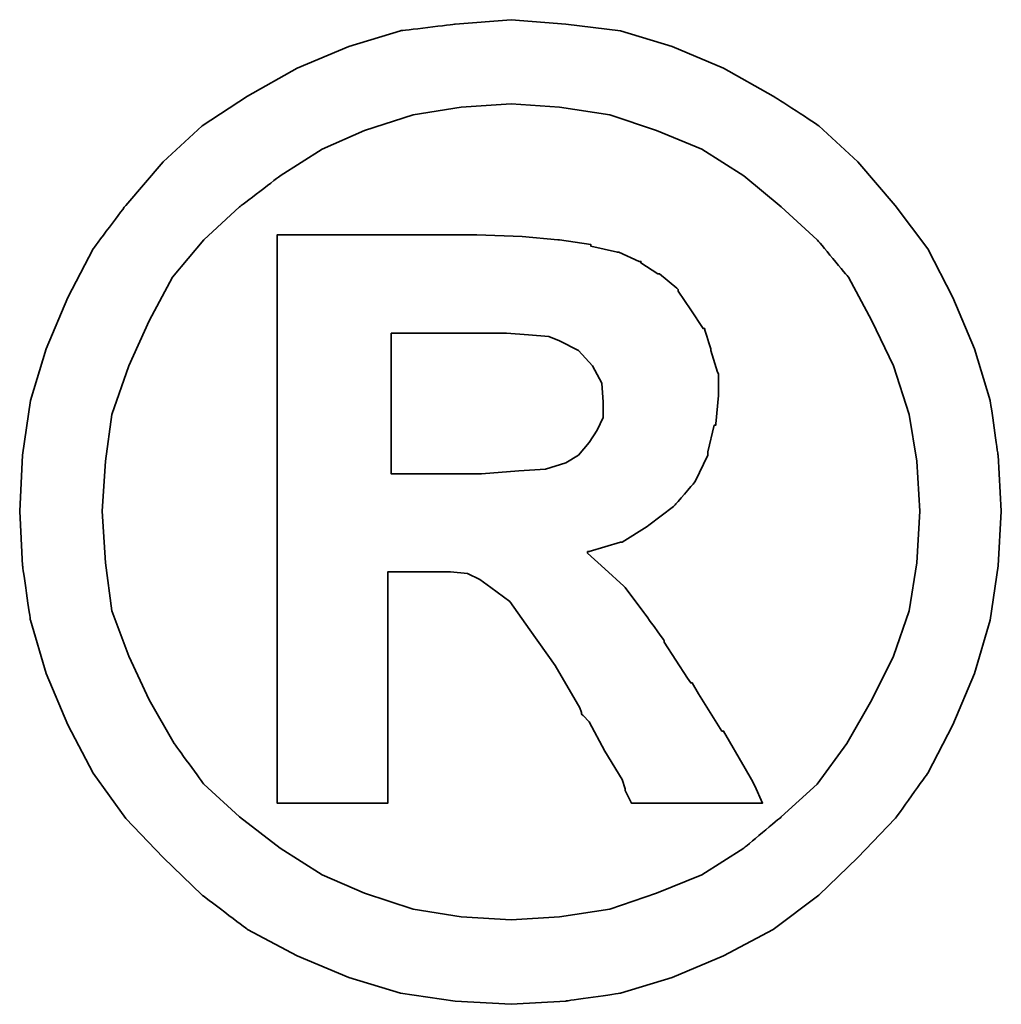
# Model space of a CAD drawing. Header units: millimetres. Extents: x 46 to 338, y 99 to 208.
# Tile 49 of 51: x 289.44 to 291, y 135.32 to 136.89. Entities that reach past the tile are written whole.
import ezdxf

# ---------------------------------------------------------------- set-up
doc = ezdxf.new("R2010")
doc.units = ezdxf.units.MM
doc.layers.add('DIM', color=4, linetype='Continuous')
doc.layers.add('layer 1', color=7, linetype='Continuous')

# ---------------------------------------------------------------- blocks, each defined once
blk = doc.blocks.new('TBI MOTION logo(完整正式版)')
at = {"layer": 'layer 1', "color": 22, "lineweight": 35}
for points, knots in [([(81.20634, 4.98624), (81.20634, 4.98624), (81.18649, 5.32862), (81.18649, 5.32862), (81.18649, 5.32862), (81.18649, 5.32862), (81.13886, 5.66206), (81.13886, 5.66206), (81.13886, 5.66206), (81.13886, 5.66206), (81.04359, 5.97764), (81.04359, 5.97764), (81.04359, 5.97764), (81.04359, 5.97764), (80.91061, 6.29124), (80.91061, 6.29124), (80.91061, 6.29124), (80.91061, 6.29124), (80.75778, 6.58697), (80.75778, 6.58697), (80.75778, 6.58697), (80.75778, 6.58697), (80.5593, 6.85294), (80.5593, 6.85294), (80.5593, 6.85294), (80.5593, 6.85294), (80.33105, 7.1189), (80.33105, 7.1189), (80.33105, 7.1189), (80.33105, 7.1189), (80.09287, 7.33921), (80.09287, 7.33921), (80.09287, 7.33921), (80.09287, 7.33921), (79.815, 7.51982), (79.815, 7.51982), (79.815, 7.51982), (79.815, 7.51982), (79.51133, 7.69051), (79.51133, 7.69051), (79.51133, 7.69051), (79.51133, 7.69051), (79.19773, 7.8235), (79.19773, 7.8235), (79.19773, 7.8235), (79.19773, 7.8235), (78.88215, 7.91877), (78.88215, 7.91877), (78.88215, 7.91877), (78.88215, 7.91877), (78.54871, 7.95846), (78.54871, 7.95846), (78.54871, 7.95846), (78.54871, 7.95846), (78.21526, 7.98625), (78.21526, 7.98625), (78.21526, 7.98625), (78.21526, 7.98625), (77.87388, 7.95846), (77.87388, 7.95846), (77.87388, 7.95846), (77.87388, 7.95846), (77.54044, 7.91877), (77.54044, 7.91877), (77.54044, 7.91877), (77.54044, 7.91877), (77.22485, 7.8235), (77.22485, 7.8235), (77.22485, 7.8235), (77.22485, 7.8235), (76.91027, 7.69051), (76.91027, 7.69051), (76.91027, 7.69051), (76.91027, 7.69051), (76.6056, 7.51982), (76.6056, 7.51982), (76.6056, 7.51982), (76.6056, 7.51982), (76.32972, 7.33921), (76.32972, 7.33921), (76.32972, 7.33921), (76.32972, 7.33921), (76.09154, 7.1189), (76.09154, 7.1189), (76.09154, 7.1189), (76.09154, 7.1189), (75.86329, 6.85294), (75.86329, 6.85294), (75.86329, 6.85294), (75.86329, 6.85294), (75.66382, 6.58697), (75.66382, 6.58697), (75.66382, 6.58697), (75.66382, 6.58697), (75.51099, 6.29124), (75.51099, 6.29124), (75.51099, 6.29124), (75.51099, 6.29124), (75.37702, 5.97764), (75.37702, 5.97764), (75.37702, 5.97764), (75.37702, 5.97764), (75.28175, 5.66206), (75.28175, 5.66206), (75.28175, 5.66206), (75.28175, 5.66206), (75.23411, 5.32862), (75.23411, 5.32862), (75.23411, 5.32862), (75.23411, 5.32862), (75.21625, 4.98624), (75.21625, 4.98624), (75.21625, 4.98624), (75.21625, 4.98624), (75.23411, 4.6528), (75.23411, 4.6528), (75.23411, 4.6528), (75.23411, 4.6528), (75.28175, 4.32035), (75.28175, 4.32035), (75.28175, 4.32035), (75.28175, 4.32035), (75.37702, 3.99583), (75.37702, 3.99583), (75.37702, 3.99583), (75.37702, 3.99583), (75.51099, 3.68224), (75.51099, 3.68224), (75.51099, 3.68224), (75.51099, 3.68224), (75.66382, 3.38749), (75.66382, 3.38749), (75.66382, 3.38749), (75.66382, 3.38749), (75.86329, 3.10963), (75.86329, 3.10963), (75.86329, 3.10963), (75.86329, 3.10963), (76.09154, 2.87145), (76.09154, 2.87145), (76.09154, 2.87145), (76.09154, 2.87145), (76.32972, 2.6432), (76.32972, 2.6432), (76.32972, 2.6432), (76.32972, 2.6432), (76.6056, 2.43381), (76.6056, 2.43381), (76.6056, 2.43381), (76.6056, 2.43381), (76.91027, 2.27205), (76.91027, 2.27205), (76.91027, 2.27205), (76.91027, 2.27205), (77.22485, 2.13906), (77.22485, 2.13906), (77.22485, 2.13906), (77.22485, 2.13906), (77.54044, 2.0438), (77.54044, 2.0438), (77.54044, 2.0438), (77.54044, 2.0438), (77.87388, 1.99616), (77.87388, 1.99616), (77.87388, 1.99616), (77.87388, 1.99616), (78.21526, 1.97631), (78.21526, 1.97631), (78.21526, 1.97631), (78.21526, 1.97631), (78.54871, 1.99616), (78.54871, 1.99616), (78.54871, 1.99616), (78.54871, 1.99616), (78.88215, 2.0438), (78.88215, 2.0438), (78.88215, 2.0438), (78.88215, 2.0438), (79.19773, 2.13906), (79.19773, 2.13906), (79.19773, 2.13906), (79.19773, 2.13906), (79.51133, 2.27205), (79.51133, 2.27205), (79.51133, 2.27205), (79.51133, 2.27205), (79.815, 2.43381), (79.815, 2.43381), (79.815, 2.43381), (79.815, 2.43381), (80.09287, 2.6432), (80.09287, 2.6432), (80.09287, 2.6432), (80.09287, 2.6432), (80.33105, 2.87145), (80.33105, 2.87145), (80.33105, 2.87145), (80.33105, 2.87145), (80.5593, 3.10963), (80.5593, 3.10963), (80.5593, 3.10963), (80.5593, 3.10963), (80.75778, 3.38749), (80.75778, 3.38749), (80.75778, 3.38749), (80.75778, 3.38749), (80.91061, 3.68224), (80.91061, 3.68224), (80.91061, 3.68224), (80.91061, 3.68224), (81.04359, 3.99583), (81.04359, 3.99583), (81.04359, 3.99583), (81.04359, 3.99583), (81.13886, 4.32035), (81.13886, 4.32035), (81.13886, 4.32035), (81.13886, 4.32035), (81.18649, 4.6528), (81.18649, 4.6528), (81.18649, 4.6528), (81.18649, 4.6528), (81.20634, 4.98624), (81.20634, 4.98624)], [0, 0, 0, 0, 0.0178571, 0.0178571, 0.0178571, 0.0178572, 0.0357143, 0.0357143, 0.0357143, 0.0357143, 0.0535714, 0.0535714, 0.0535714, 0.0535714, 0.0714286, 0.0714286, 0.0714286, 0.0714286, 0.0892857, 0.0892857, 0.0892857, 0.0892857, 0.1071429, 0.1071429, 0.1071429, 0.1071429, 0.125, 0.125, 0.125, 0.125, 0.1428571, 0.1428571, 0.1428571, 0.1428572, 0.1607143, 0.1607143, 0.1607143, 0.1607143, 0.1785714, 0.1785714, 0.1785714, 0.1785714, 0.1964286, 0.1964286, 0.1964286, 0.1964286, 0.2142857, 0.2142857, 0.2142857, 0.2142857, 0.2321429, 0.2321429, 0.2321429, 0.2321429, 0.25, 0.25, 0.25, 0.25, 0.2678571, 0.2678571, 0.2678571, 0.2678572, 0.2857143, 0.2857143, 0.2857143, 0.2857143, 0.3035714, 0.3035714, 0.3035714, 0.3035714, 0.3214286, 0.3214286, 0.3214286, 0.3214286, 0.3392857, 0.3392857, 0.3392857, 0.3392857, 0.3571429, 0.3571429, 0.3571429, 0.3571429, 0.375, 0.375, 0.375, 0.375, 0.3928571, 0.3928571, 0.3928571, 0.3928572, 0.4107143, 0.4107143, 0.4107143, 0.4107143, 0.4285714, 0.4285714, 0.4285714, 0.4285714, 0.4464286, 0.4464286, 0.4464286, 0.4464286, 0.4642857, 0.4642857, 0.4642857, 0.4642857, 0.4821429, 0.4821429, 0.4821429, 0.4821429, 0.5, 0.5, 0.5, 0.5, 0.5178571, 0.5178571, 0.5178571, 0.5178572, 0.5357143, 0.5357143, 0.5357143, 0.5357143, 0.5535714, 0.5535714, 0.5535714, 0.5535714, 0.5714286, 0.5714286, 0.5714286, 0.5714286, 0.5892857, 0.5892857, 0.5892857, 0.5892857, 0.6071429, 0.6071429, 0.6071429, 0.6071429, 0.625, 0.625, 0.625, 0.625, 0.6428571, 0.6428571, 0.6428571, 0.6428572, 0.6607143, 0.6607143, 0.6607143, 0.6607143, 0.6785714, 0.6785714, 0.6785714, 0.6785714, 0.6964286, 0.6964286, 0.6964286, 0.6964286, 0.7142857, 0.7142857, 0.7142857, 0.7142857, 0.7321429, 0.7321429, 0.7321429, 0.7321429, 0.75, 0.75, 0.75, 0.75, 0.7678571, 0.7678571, 0.7678571, 0.7678572, 0.7857143, 0.7857143, 0.7857143, 0.7857143, 0.8035714, 0.8035714, 0.8035714, 0.8035714, 0.8214286, 0.8214286, 0.8214286, 0.8214286, 0.8392857, 0.8392857, 0.8392857, 0.8392857, 0.8571429, 0.8571429, 0.8571429, 0.8571429, 0.875, 0.875, 0.875, 0.875, 0.8928571, 0.8928571, 0.8928571, 0.8928572, 0.9107143, 0.9107143, 0.9107143, 0.9107143, 0.9285714, 0.9285714, 0.9285714, 0.9285714, 0.9464286, 0.9464286, 0.9464286, 0.9464286, 0.9642857, 0.9642857, 0.9642857, 0.9642857, 0.9821429, 0.9821429, 0.9821429, 0.9821429, 1, 1, 1, 1]), ([(80.71014, 4.98624), (80.71014, 4.98624), (80.69129, 5.29091), (80.69129, 5.29091), (80.69129, 5.29091), (80.69129, 5.29091), (80.64464, 5.57672), (80.64464, 5.57672), (80.64464, 5.57672), (80.64464, 5.57672), (80.54937, 5.87245), (80.54937, 5.87245), (80.54937, 5.87245), (80.54937, 5.87245), (80.41639, 6.14833), (80.41639, 6.14833), (80.41639, 6.14833), (80.41639, 6.14833), (80.27349, 6.41429), (80.27349, 6.41429), (80.27349, 6.41429), (80.27349, 6.41429), (80.08295, 6.64255), (80.08295, 6.64255), (80.08295, 6.64255), (80.08295, 6.64255), (79.86264, 6.84301), (79.86264, 6.84301), (79.86264, 6.84301), (79.86264, 6.84301), (79.63439, 7.03355), (79.63439, 7.03355), (79.63439, 7.03355), (79.63439, 7.03355), (79.37835, 7.1963), (79.37835, 7.1963), (79.37835, 7.1963), (79.37835, 7.1963), (79.10246, 7.30944), (79.10246, 7.30944), (79.10246, 7.30944), (79.10246, 7.30944), (78.81665, 7.40471), (78.81665, 7.40471), (78.81665, 7.40471), (78.81665, 7.40471), (78.511, 7.45234), (78.511, 7.45234), (78.511, 7.45234), (78.511, 7.45234), (78.21526, 7.47219), (78.21526, 7.47219), (78.21526, 7.47219), (78.21526, 7.47219), (77.9106, 7.45234), (77.9106, 7.45234), (77.9106, 7.45234), (77.9106, 7.45234), (77.61685, 7.40471), (77.61685, 7.40471), (77.61685, 7.40471), (77.61685, 7.40471), (77.32012, 7.30944), (77.32012, 7.30944), (77.32012, 7.30944), (77.32012, 7.30944), (77.06309, 7.1963), (77.06309, 7.1963), (77.06309, 7.1963), (77.06309, 7.1963), (76.80606, 7.03355), (76.80606, 7.03355), (76.80606, 7.03355), (76.80606, 7.03355), (76.55797, 6.84301), (76.55797, 6.84301), (76.55797, 6.84301), (76.55797, 6.84301), (76.34063, 6.64255), (76.34063, 6.64255), (76.34063, 6.64255), (76.34063, 6.64255), (76.1491, 6.41429), (76.1491, 6.41429), (76.1491, 6.41429), (76.1491, 6.41429), (76.0062, 6.14833), (76.0062, 6.14833), (76.0062, 6.14833), (76.0062, 6.14833), (75.88314, 5.87245), (75.88314, 5.87245), (75.88314, 5.87245), (75.88314, 5.87245), (75.77794, 5.57672), (75.77794, 5.57672), (75.77794, 5.57672), (75.77794, 5.57672), (75.73924, 5.29091), (75.73924, 5.29091), (75.73924, 5.29091), (75.73924, 5.29091), (75.72039, 4.98624), (75.72039, 4.98624), (75.72039, 4.98624), (75.72039, 4.98624), (75.73924, 4.67165), (75.73924, 4.67165), (75.73924, 4.67165), (75.73924, 4.67165), (75.77794, 4.37791), (75.77794, 4.37791), (75.77794, 4.37791), (75.77794, 4.37791), (75.88314, 4.10102), (75.88314, 4.10102), (75.88314, 4.10102), (75.88314, 4.10102), (76.0062, 3.83407), (76.0062, 3.83407), (76.0062, 3.83407), (76.0062, 3.83407), (76.15902, 3.56811), (76.15902, 3.56811), (76.15902, 3.56811), (76.15902, 3.56811), (76.34063, 3.32001), (76.34063, 3.32001), (76.34063, 3.32001), (76.34063, 3.32001), (76.55797, 3.11955), (76.55797, 3.11955), (76.55797, 3.11955), (76.55797, 3.11955), (76.80606, 2.92901), (76.80606, 2.92901), (76.80606, 2.92901), (76.80606, 2.92901), (77.06309, 2.76725), (77.06309, 2.76725), (77.06309, 2.76725), (77.06309, 2.76725), (77.32012, 2.65412), (77.32012, 2.65412), (77.32012, 2.65412), (77.32012, 2.65412), (77.61685, 2.55786), (77.61685, 2.55786), (77.61685, 2.55786), (77.61685, 2.55786), (77.9106, 2.51022), (77.9106, 2.51022), (77.9106, 2.51022), (77.9106, 2.51022), (78.21526, 2.49137), (78.21526, 2.49137), (78.21526, 2.49137), (78.21526, 2.49137), (78.511, 2.51022), (78.511, 2.51022), (78.511, 2.51022), (78.511, 2.51022), (78.81665, 2.55786), (78.81665, 2.55786), (78.81665, 2.55786), (78.81665, 2.55786), (79.10246, 2.65412), (79.10246, 2.65412), (79.10246, 2.65412), (79.10246, 2.65412), (79.37835, 2.76725), (79.37835, 2.76725), (79.37835, 2.76725), (79.37835, 2.76725), (79.63439, 2.92901), (79.63439, 2.92901), (79.63439, 2.92901), (79.63439, 2.92901), (79.86264, 3.11955), (79.86264, 3.11955), (79.86264, 3.11955), (79.86264, 3.11955), (80.08295, 3.32001), (80.08295, 3.32001), (80.08295, 3.32001), (80.08295, 3.32001), (80.26356, 3.56811), (80.26356, 3.56811), (80.26356, 3.56811), (80.26356, 3.56811), (80.41639, 3.83407), (80.41639, 3.83407), (80.41639, 3.83407), (80.41639, 3.83407), (80.54937, 4.10102), (80.54937, 4.10102), (80.54937, 4.10102), (80.54937, 4.10102), (80.64464, 4.37791), (80.64464, 4.37791), (80.64464, 4.37791), (80.64464, 4.37791), (80.69129, 4.67165), (80.69129, 4.67165), (80.69129, 4.67165), (80.69129, 4.67165), (80.71014, 4.98624), (80.71014, 4.98624)], [0, 0, 0, 0, 0.0192308, 0.0192308, 0.0192308, 0.0192308, 0.0384615, 0.0384615, 0.0384615, 0.0384615, 0.0576923, 0.0576923, 0.0576923, 0.0576923, 0.0769231, 0.0769231, 0.0769231, 0.0769231, 0.0961538, 0.0961538, 0.0961538, 0.0961539, 0.1153846, 0.1153846, 0.1153846, 0.1153846, 0.1346154, 0.1346154, 0.1346154, 0.1346154, 0.1538462, 0.1538462, 0.1538462, 0.1538462, 0.1730769, 0.1730769, 0.1730769, 0.1730769, 0.1923077, 0.1923077, 0.1923077, 0.1923077, 0.2115385, 0.2115385, 0.2115385, 0.2115385, 0.2307692, 0.2307692, 0.2307692, 0.2307692, 0.25, 0.25, 0.25, 0.25, 0.2692308, 0.2692308, 0.2692308, 0.2692308, 0.2884615, 0.2884615, 0.2884615, 0.2884615, 0.3076923, 0.3076923, 0.3076923, 0.3076923, 0.3269231, 0.3269231, 0.3269231, 0.3269231, 0.3461538, 0.3461538, 0.3461538, 0.3461539, 0.3653846, 0.3653846, 0.3653846, 0.3653846, 0.3846154, 0.3846154, 0.3846154, 0.3846154, 0.4038462, 0.4038462, 0.4038462, 0.4038462, 0.4230769, 0.4230769, 0.4230769, 0.4230769, 0.4423077, 0.4423077, 0.4423077, 0.4423077, 0.4615385, 0.4615385, 0.4615385, 0.4615385, 0.4807692, 0.4807692, 0.4807692, 0.4807692, 0.5, 0.5, 0.5, 0.5, 0.5192308, 0.5192308, 0.5192308, 0.5192308, 0.5384615, 0.5384615, 0.5384615, 0.5384615, 0.5576923, 0.5576923, 0.5576923, 0.5576923, 0.5769231, 0.5769231, 0.5769231, 0.5769231, 0.5961538, 0.5961538, 0.5961538, 0.5961539, 0.6153846, 0.6153846, 0.6153846, 0.6153846, 0.6346154, 0.6346154, 0.6346154, 0.6346154, 0.6538462, 0.6538462, 0.6538462, 0.6538462, 0.6730769, 0.6730769, 0.6730769, 0.6730769, 0.6923077, 0.6923077, 0.6923077, 0.6923077, 0.7115385, 0.7115385, 0.7115385, 0.7115385, 0.7307692, 0.7307692, 0.7307692, 0.7307692, 0.75, 0.75, 0.75, 0.75, 0.7692308, 0.7692308, 0.7692308, 0.7692308, 0.7884615, 0.7884615, 0.7884615, 0.7884615, 0.8076923, 0.8076923, 0.8076923, 0.8076923, 0.8269231, 0.8269231, 0.8269231, 0.8269231, 0.8461538, 0.8461538, 0.8461538, 0.8461539, 0.8653846, 0.8653846, 0.8653846, 0.8653846, 0.8846154, 0.8846154, 0.8846154, 0.8846154, 0.9038462, 0.9038462, 0.9038462, 0.9038462, 0.9230769, 0.9230769, 0.9230769, 0.9230769, 0.9423077, 0.9423077, 0.9423077, 0.9423077, 0.9615385, 0.9615385, 0.9615385, 0.9615385, 0.9807692, 0.9807692, 0.9807692, 0.9807692, 1, 1, 1, 1]), ([(76.78721, 3.2823), (76.78721, 3.2823), (76.78721, 3.32001), (76.78721, 3.32001), (76.78721, 3.32001), (76.78721, 3.32001), (76.78721, 3.42422), (76.78721, 3.42422), (76.78721, 3.42422), (76.78721, 3.42422), (76.78721, 3.59689), (76.78721, 3.59689), (76.78721, 3.59689), (76.78721, 3.59689), (76.78721, 3.80529), (76.78721, 3.80529), (76.78721, 3.80529), (76.78721, 3.80529), (76.78721, 4.0524), (76.78721, 4.0524), (76.78721, 4.0524), (76.78721, 4.0524), (76.78721, 4.32035), (76.78721, 4.32035), (76.78721, 4.32035), (76.78721, 4.32035), (76.78721, 4.92868), (76.78721, 4.92868), (76.78721, 4.92868), (76.78721, 4.92868), (76.78721, 5.53801), (76.78721, 5.53801), (76.78721, 5.53801), (76.78721, 5.53801), (76.78721, 5.82482), (76.78721, 5.82482), (76.78721, 5.82482), (76.78721, 5.82482), (76.78721, 6.07291), (76.78721, 6.07291), (76.78721, 6.07291), (76.78721, 6.07291), (76.78721, 6.30017), (76.78721, 6.30017), (76.78721, 6.30017), (76.78721, 6.30017), (76.78721, 6.45399), (76.78721, 6.45399), (76.78721, 6.45399), (76.78721, 6.45399), (76.78721, 6.5572), (76.78721, 6.5572), (76.78721, 6.5572), (76.78721, 6.5572), (76.78721, 6.59689), (76.78721, 6.59689), (76.78721, 6.59689), (76.78721, 6.59689), (76.78721, 6.67232), (76.78721, 6.67232), (76.78721, 6.67232), (76.78721, 6.67232), (76.8537, 6.67232), (76.8537, 6.67232), (76.8537, 6.67232), (76.8537, 6.67232), (76.87355, 6.67232), (76.87355, 6.67232), (76.87355, 6.67232), (76.87355, 6.67232), (76.91027, 6.67232), (76.91027, 6.67232), (76.91027, 6.67232), (76.91027, 6.67232), (77.04424, 6.67232), (77.04424, 6.67232), (77.04424, 6.67232), (77.04424, 6.67232), (77.22485, 6.67232), (77.22485, 6.67232), (77.22485, 6.67232), (77.22485, 6.67232), (77.43524, 6.67232), (77.43524, 6.67232), (77.43524, 6.67232), (77.43524, 6.67232), (77.65357, 6.67232), (77.65357, 6.67232), (77.65357, 6.67232), (77.65357, 6.67232), (77.82625, 6.67232), (77.82625, 6.67232), (77.82625, 6.67232), (77.82625, 6.67232), (77.94037, 6.67232), (77.94037, 6.67232), (77.94037, 6.67232), (77.94037, 6.67232), (77.97709, 6.67232), (77.97709, 6.67232), (77.97709, 6.67232), (77.97709, 6.67232), (77.99694, 6.67232), (77.99694, 6.67232), (77.99694, 6.67232), (77.99694, 6.67232), (78.00686, 6.67232), (78.00686, 6.67232), (78.00686, 6.67232), (78.00686, 6.67232), (78.28275, 6.6624), (78.28275, 6.6624), (78.28275, 6.6624), (78.28275, 6.6624), (78.50107, 6.64255), (78.50107, 6.64255), (78.50107, 6.64255), (78.50107, 6.64255), (78.511, 6.64255), (78.511, 6.64255), (78.511, 6.64255), (78.511, 6.64255), (78.70154, 6.61476), (78.70154, 6.61476), (78.70154, 6.61476), (78.70154, 6.61476), (78.70154, 6.60483), (78.70154, 6.60483), (78.70154, 6.60483), (78.70154, 6.60483), (78.86429, 6.56713), (78.86429, 6.56713), (78.86429, 6.56713), (78.86429, 6.56713), (78.87223, 6.56713), (78.87223, 6.56713), (78.87223, 6.56713), (78.87223, 6.56713), (78.99727, 6.51056), (78.99727, 6.51056), (78.99727, 6.51056), (78.99727, 6.51056), (79.00719, 6.51056), (79.00719, 6.51056), (79.00719, 6.51056), (79.00719, 6.51056), (79.00719, 6.50162), (79.00719, 6.50162), (79.00719, 6.50162), (79.00719, 6.50162), (79.1104, 6.43415), (79.1104, 6.43415), (79.1104, 6.43415), (79.1104, 6.43415), (79.12132, 6.43415), (79.12132, 6.43415), (79.12132, 6.43415), (79.12132, 6.43415), (79.22552, 6.34781), (79.22552, 6.34781), (79.22552, 6.34781), (79.22552, 6.34781), (79.23544, 6.33888), (79.23544, 6.33888), (79.23544, 6.33888), (79.23544, 6.33888), (79.23544, 6.32895), (79.23544, 6.32895), (79.23544, 6.32895), (79.23544, 6.32895), (79.31087, 6.21483), (79.31087, 6.21483), (79.31087, 6.21483), (79.31087, 6.21483), (79.38629, 6.1007), (79.38629, 6.1007), (79.38629, 6.1007), (79.38629, 6.1007), (79.3972, 6.1007), (79.3972, 6.1007), (79.3972, 6.1007), (79.3972, 6.1007), (79.3972, 6.09078), (79.3972, 6.09078), (79.3972, 6.09078), (79.3972, 6.09078), (79.43392, 5.97764), (79.43392, 5.97764), (79.43392, 5.97764), (79.43392, 5.97764), (79.43392, 5.96772), (79.43392, 5.96772), (79.43392, 5.96772), (79.43392, 5.96772), (79.47362, 5.83474), (79.47362, 5.83474), (79.47362, 5.83474), (79.47362, 5.83474), (79.48156, 5.82482), (79.48156, 5.82482), (79.48156, 5.82482), (79.48156, 5.82482), (79.48156, 5.69977), (79.48156, 5.69977), (79.48156, 5.69977), (79.48156, 5.69977), (79.48156, 5.69183), (79.48156, 5.69183), (79.48156, 5.69183), (79.48156, 5.69183), (79.4637, 5.51915), (79.4637, 5.51915), (79.4637, 5.51915), (79.4637, 5.51915), (79.4637, 5.51122), (79.4637, 5.51122), (79.4637, 5.51122), (79.4637, 5.51122), (79.45377, 5.51122), (79.45377, 5.51122), (79.45377, 5.51122), (79.45377, 5.51122), (79.41507, 5.34847), (79.41507, 5.34847), (79.41507, 5.34847), (79.41507, 5.34847), (79.41507, 5.33854), (79.41507, 5.33854), (79.41507, 5.33854), (79.41507, 5.33854), (79.41507, 5.32862), (79.41507, 5.32862), (79.41507, 5.32862), (79.41507, 5.32862), (79.33865, 5.16785), (79.33865, 5.16785), (79.33865, 5.16785), (79.33865, 5.16785), (79.33071, 5.15693), (79.33071, 5.15693), (79.33071, 5.15693), (79.33071, 5.15693), (79.2156, 5.02495), (79.2156, 5.02495), (79.2156, 5.02495), (79.2156, 5.02495), (79.20567, 5.01502), (79.20567, 5.01502), (79.20567, 5.01502), (79.20567, 5.01502), (79.05483, 4.89991), (79.05483, 4.89991), (79.05483, 4.89991), (79.05483, 4.89991), (79.04491, 4.89197), (79.04491, 4.89197), (79.04491, 4.89197), (79.04491, 4.89197), (78.89208, 4.7967), (78.89208, 4.7967), (78.89208, 4.7967), (78.89208, 4.7967), (78.88215, 4.7967), (78.88215, 4.7967), (78.88215, 4.7967), (78.88215, 4.7967), (78.69161, 4.73913), (78.69161, 4.73913), (78.69161, 4.73913), (78.69161, 4.73913), (78.68169, 4.73913), (78.68169, 4.73913), (78.68169, 4.73913), (78.68169, 4.73913), (78.68169, 4.72921), (78.68169, 4.72921), (78.68169, 4.72921), (78.68169, 4.72921), (78.78688, 4.63394), (78.78688, 4.63394), (78.78688, 4.63394), (78.78688, 4.63394), (78.902, 4.52875), (78.902, 4.52875), (78.902, 4.52875), (78.902, 4.52875), (78.91093, 4.52081), (78.91093, 4.52081), (78.91093, 4.52081), (78.91093, 4.52081), (79.02506, 4.36798), (79.02506, 4.36798), (79.02506, 4.36798), (79.02506, 4.36798), (79.1501, 4.1953), (79.1501, 4.1953), (79.1501, 4.1953), (79.1501, 4.1953), (79.1501, 4.18736), (79.1501, 4.18736), (79.1501, 4.18736), (79.1501, 4.18736), (79.29201, 3.96705), (79.29201, 3.96705), (79.29201, 3.96705), (79.29201, 3.96705), (79.31087, 3.93828), (79.31087, 3.93828), (79.31087, 3.93828), (79.31087, 3.93828), (79.32079, 3.93828), (79.32079, 3.93828), (79.32079, 3.93828), (79.32079, 3.93828), (79.3585, 3.87178), (79.3585, 3.87178), (79.3585, 3.87178), (79.3585, 3.87178), (79.50141, 3.64353), (79.50141, 3.64353), (79.50141, 3.64353), (79.50141, 3.64353), (79.51133, 3.64353), (79.51133, 3.64353), (79.51133, 3.64353), (79.51133, 3.64353), (79.64431, 3.41528), (79.64431, 3.41528), (79.64431, 3.41528), (79.64431, 3.41528), (79.68202, 3.3478), (79.68202, 3.3478), (79.68202, 3.3478), (79.68202, 3.3478), (79.70187, 3.31009), (79.70187, 3.31009), (79.70187, 3.31009), (79.70187, 3.31009), (79.7495, 3.2049), (79.7495, 3.2049), (79.7495, 3.2049), (79.7495, 3.2049), (79.64431, 3.2049), (79.64431, 3.2049), (79.64431, 3.2049), (79.64431, 3.2049), (79.62546, 3.2049), (79.62546, 3.2049), (79.62546, 3.2049), (79.62546, 3.2049), (79.53912, 3.2049), (79.53912, 3.2049), (79.53912, 3.2049), (79.53912, 3.2049), (79.31087, 3.2049), (79.31087, 3.2049), (79.31087, 3.2049), (79.31087, 3.2049), (79.08262, 3.2049), (79.08262, 3.2049), (79.08262, 3.2049), (79.08262, 3.2049), (79.00719, 3.2049), (79.00719, 3.2049), (79.00719, 3.2049), (79.00719, 3.2049), (78.98735, 3.2049), (78.98735, 3.2049), (78.98735, 3.2049), (78.98735, 3.2049), (78.94964, 3.2049), (78.94964, 3.2049), (78.94964, 3.2049), (78.94964, 3.2049), (78.92979, 3.24459), (78.92979, 3.24459), (78.92979, 3.24459), (78.92979, 3.24459), (78.91093, 3.2823), (78.91093, 3.2823), (78.91093, 3.2823), (78.91093, 3.2823), (78.91093, 3.29223), (78.91093, 3.29223), (78.91093, 3.29223), (78.91093, 3.29223), (78.89208, 3.3478), (78.89208, 3.3478), (78.89208, 3.3478), (78.89208, 3.3478), (78.78688, 3.52048), (78.78688, 3.52048), (78.78688, 3.52048), (78.78688, 3.52048), (78.69161, 3.7001), (78.69161, 3.7001), (78.69161, 3.7001), (78.69161, 3.7001), (78.6539, 3.7388), (78.6539, 3.7388), (78.6539, 3.7388), (78.6539, 3.7388), (78.64398, 3.74873), (78.64398, 3.74873), (78.64398, 3.74873), (78.64398, 3.74873), (78.64398, 3.75766), (78.64398, 3.75766), (78.64398, 3.75766), (78.64398, 3.75766), (78.63405, 3.78644), (78.63405, 3.78644), (78.63405, 3.78644), (78.63405, 3.78644), (78.48321, 4.04347), (78.48321, 4.04347), (78.48321, 4.04347), (78.48321, 4.04347), (78.33038, 4.2618), (78.33038, 4.2618), (78.33038, 4.2618), (78.33038, 4.2618), (78.20732, 4.43447), (78.20732, 4.43447), (78.20732, 4.43447), (78.20732, 4.43447), (78.09221, 4.52081), (78.09221, 4.52081), (78.09221, 4.52081), (78.09221, 4.52081), (78.02472, 4.56845), (78.02472, 4.56845), (78.02472, 4.56845), (78.02472, 4.56845), (77.9493, 4.60616), (77.9493, 4.60616), (77.9493, 4.60616), (77.9493, 4.60616), (77.8451, 4.61608), (77.8451, 4.61608), (77.8451, 4.61608), (77.8451, 4.61608), (77.71113, 4.61608), (77.71113, 4.61608), (77.71113, 4.61608), (77.71113, 4.61608), (77.69128, 4.61608), (77.69128, 4.61608), (77.69128, 4.61608), (77.69128, 4.61608), (77.67342, 4.61608), (77.67342, 4.61608), (77.67342, 4.61608), (77.67342, 4.61608), (77.5583, 4.61608), (77.5583, 4.61608), (77.5583, 4.61608), (77.5583, 4.61608), (77.46303, 4.61608), (77.46303, 4.61608), (77.46303, 4.61608), (77.46303, 4.61608), (77.46303, 4.54761), (77.46303, 4.54761), (77.46303, 4.54761), (77.46303, 4.54761), (77.46303, 4.47318), (77.46303, 4.47318), (77.46303, 4.47318), (77.46303, 4.47318), (77.46303, 4.24294), (77.46303, 4.24294), (77.46303, 4.24294), (77.46303, 4.24294), (77.46303, 3.99583), (77.46303, 3.99583), (77.46303, 3.99583), (77.46303, 3.99583), (77.46303, 3.72888), (77.46303, 3.72888), (77.46303, 3.72888), (77.46303, 3.72888), (77.46303, 3.51055), (77.46303, 3.51055), (77.46303, 3.51055), (77.46303, 3.51055), (77.46303, 3.42422), (77.46303, 3.42422), (77.46303, 3.42422), (77.46303, 3.42422), (77.46303, 3.35773), (77.46303, 3.35773), (77.46303, 3.35773), (77.46303, 3.35773), (77.46303, 3.30017), (77.46303, 3.30017), (77.46303, 3.30017), (77.46303, 3.30017), (77.46303, 3.2823), (77.46303, 3.2823), (77.46303, 3.2823), (77.46303, 3.2823), (77.46303, 3.2049), (77.46303, 3.2049), (77.46303, 3.2049), (77.46303, 3.2049), (77.39753, 3.2049), (77.39753, 3.2049), (77.39753, 3.2049), (77.39753, 3.2049), (77.37768, 3.2049), (77.37768, 3.2049), (77.37768, 3.2049), (77.37768, 3.2049), (77.32012, 3.2049), (77.32012, 3.2049), (77.32012, 3.2049), (77.32012, 3.2049), (77.12165, 3.2049), (77.12165, 3.2049), (77.12165, 3.2049), (77.12165, 3.2049), (76.94897, 3.2049), (76.94897, 3.2049), (76.94897, 3.2049), (76.94897, 3.2049), (76.8924, 3.2049), (76.8924, 3.2049), (76.8924, 3.2049), (76.8924, 3.2049), (76.8537, 3.2049), (76.8537, 3.2049), (76.8537, 3.2049), (76.8537, 3.2049), (76.78721, 3.2049), (76.78721, 3.2049), (76.78721, 3.2049), (76.78721, 3.2049), (76.78721, 3.2823), (76.78721, 3.2823)], [0, 0, 0, 0, 0.0074074, 0.0074074, 0.0074074, 0.0074074, 0.0148148, 0.0148148, 0.0148148, 0.0148148, 0.0222222, 0.0222222, 0.0222222, 0.0222222, 0.0296296, 0.0296296, 0.0296296, 0.0296296, 0.037037, 0.037037, 0.037037, 0.037037, 0.0444444, 0.0444444, 0.0444444, 0.0444445, 0.0518519, 0.0518519, 0.0518519, 0.0518519, 0.0592593, 0.0592593, 0.0592593, 0.0592593, 0.0666667, 0.0666667, 0.0666667, 0.0666667, 0.0740741, 0.0740741, 0.0740741, 0.0740741, 0.0814815, 0.0814815, 0.0814815, 0.0814815, 0.0888889, 0.0888889, 0.0888889, 0.0888889, 0.0962963, 0.0962963, 0.0962963, 0.0962963, 0.1037037, 0.1037037, 0.1037037, 0.1037037, 0.1111111, 0.1111111, 0.1111111, 0.1111111, 0.1185185, 0.1185185, 0.1185185, 0.1185185, 0.1259259, 0.1259259, 0.1259259, 0.1259259, 0.1333333, 0.1333333, 0.1333333, 0.1333333, 0.1407407, 0.1407407, 0.1407407, 0.1407408, 0.1481481, 0.1481481, 0.1481481, 0.1481482, 0.1555556, 0.1555556, 0.1555556, 0.1555556, 0.162963, 0.162963, 0.162963, 0.162963, 0.1703704, 0.1703704, 0.1703704, 0.1703704, 0.1777778, 0.1777778, 0.1777778, 0.1777778, 0.1851852, 0.1851852, 0.1851852, 0.1851852, 0.1925926, 0.1925926, 0.1925926, 0.1925926, 0.2, 0.2, 0.2, 0.2, 0.2074074, 0.2074074, 0.2074074, 0.2074074, 0.2148148, 0.2148148, 0.2148148, 0.2148148, 0.2222222, 0.2222222, 0.2222222, 0.2222222, 0.2296296, 0.2296296, 0.2296296, 0.2296296, 0.237037, 0.237037, 0.237037, 0.237037, 0.2444444, 0.2444444, 0.2444444, 0.2444445, 0.2518519, 0.2518519, 0.2518519, 0.2518519, 0.2592593, 0.2592593, 0.2592593, 0.2592593, 0.2666667, 0.2666667, 0.2666667, 0.2666667, 0.2740741, 0.2740741, 0.2740741, 0.2740741, 0.2814815, 0.2814815, 0.2814815, 0.2814815, 0.2888889, 0.2888889, 0.2888889, 0.2888889, 0.2962963, 0.2962963, 0.2962963, 0.2962963, 0.3037037, 0.3037037, 0.3037037, 0.3037037, 0.3111111, 0.3111111, 0.3111111, 0.3111111, 0.3185185, 0.3185185, 0.3185185, 0.3185185, 0.3259259, 0.3259259, 0.3259259, 0.3259259, 0.3333333, 0.3333333, 0.3333333, 0.3333333, 0.3407407, 0.3407407, 0.3407407, 0.3407408, 0.3481481, 0.3481481, 0.3481481, 0.3481482, 0.3555556, 0.3555556, 0.3555556, 0.3555556, 0.362963, 0.362963, 0.362963, 0.362963, 0.3703704, 0.3703704, 0.3703704, 0.3703704, 0.3777778, 0.3777778, 0.3777778, 0.3777778, 0.3851852, 0.3851852, 0.3851852, 0.3851852, 0.3925926, 0.3925926, 0.3925926, 0.3925926, 0.4, 0.4, 0.4, 0.4, 0.4074074, 0.4074074, 0.4074074, 0.4074074, 0.4148148, 0.4148148, 0.4148148, 0.4148148, 0.4222222, 0.4222222, 0.4222222, 0.4222222, 0.4296296, 0.4296296, 0.4296296, 0.4296296, 0.437037, 0.437037, 0.437037, 0.437037, 0.4444444, 0.4444444, 0.4444444, 0.4444445, 0.4518519, 0.4518519, 0.4518519, 0.4518519, 0.4592593, 0.4592593, 0.4592593, 0.4592593, 0.4666667, 0.4666667, 0.4666667, 0.4666667, 0.4740741, 0.4740741, 0.4740741, 0.4740741, 0.4814815, 0.4814815, 0.4814815, 0.4814815, 0.4888889, 0.4888889, 0.4888889, 0.4888889, 0.4962963, 0.4962963, 0.4962963, 0.4962963, 0.5037037, 0.5037037, 0.5037037, 0.5037037, 0.5111111, 0.5111111, 0.5111111, 0.5111111, 0.5185185, 0.5185185, 0.5185185, 0.5185185, 0.5259259, 0.5259259, 0.5259259, 0.5259259, 0.5333333, 0.5333333, 0.5333333, 0.5333333, 0.5407407, 0.5407407, 0.5407407, 0.5407408, 0.5481481, 0.5481481, 0.5481481, 0.5481482, 0.5555556, 0.5555556, 0.5555556, 0.5555556, 0.562963, 0.562963, 0.562963, 0.562963, 0.5703704, 0.5703704, 0.5703704, 0.5703704, 0.5777778, 0.5777778, 0.5777778, 0.5777778, 0.5851852, 0.5851852, 0.5851852, 0.5851852, 0.5925926, 0.5925926, 0.5925926, 0.5925926, 0.6, 0.6, 0.6, 0.6, 0.6074074, 0.6074074, 0.6074074, 0.6074074, 0.6148148, 0.6148148, 0.6148148, 0.6148148, 0.6222222, 0.6222222, 0.6222222, 0.6222222, 0.6296296, 0.6296296, 0.6296296, 0.6296296, 0.637037, 0.637037, 0.637037, 0.637037, 0.6444444, 0.6444444, 0.6444444, 0.6444445, 0.6518519, 0.6518519, 0.6518519, 0.6518519, 0.6592593, 0.6592593, 0.6592593, 0.6592593, 0.6666667, 0.6666667, 0.6666667, 0.6666667, 0.6740741, 0.6740741, 0.6740741, 0.6740741, 0.6814815, 0.6814815, 0.6814815, 0.6814815, 0.6888889, 0.6888889, 0.6888889, 0.6888889, 0.6962963, 0.6962963, 0.6962963, 0.6962963, 0.7037037, 0.7037037, 0.7037037, 0.7037037, 0.7111111, 0.7111111, 0.7111111, 0.7111111, 0.7185185, 0.7185185, 0.7185185, 0.7185185, 0.7259259, 0.7259259, 0.7259259, 0.7259259, 0.7333333, 0.7333333, 0.7333333, 0.7333333, 0.7407407, 0.7407407, 0.7407407, 0.7407408, 0.7481481, 0.7481481, 0.7481481, 0.7481482, 0.7555556, 0.7555556, 0.7555556, 0.7555556, 0.762963, 0.762963, 0.762963, 0.762963, 0.7703704, 0.7703704, 0.7703704, 0.7703704, 0.7777778, 0.7777778, 0.7777778, 0.7777778, 0.7851852, 0.7851852, 0.7851852, 0.7851852, 0.7925926, 0.7925926, 0.7925926, 0.7925926, 0.8, 0.8, 0.8, 0.8, 0.8074074, 0.8074074, 0.8074074, 0.8074074, 0.8148148, 0.8148148, 0.8148148, 0.8148148, 0.8222222, 0.8222222, 0.8222222, 0.8222222, 0.8296296, 0.8296296, 0.8296296, 0.8296296, 0.837037, 0.837037, 0.837037, 0.837037, 0.8444444, 0.8444444, 0.8444444, 0.8444445, 0.8518519, 0.8518519, 0.8518519, 0.8518519, 0.8592593, 0.8592593, 0.8592593, 0.8592593, 0.8666667, 0.8666667, 0.8666667, 0.8666667, 0.8740741, 0.8740741, 0.8740741, 0.8740741, 0.8814815, 0.8814815, 0.8814815, 0.8814815, 0.8888889, 0.8888889, 0.8888889, 0.8888889, 0.8962963, 0.8962963, 0.8962963, 0.8962963, 0.9037037, 0.9037037, 0.9037037, 0.9037037, 0.9111111, 0.9111111, 0.9111111, 0.9111111, 0.9185185, 0.9185185, 0.9185185, 0.9185185, 0.9259259, 0.9259259, 0.9259259, 0.9259259, 0.9333333, 0.9333333, 0.9333333, 0.9333333, 0.9407407, 0.9407407, 0.9407407, 0.9407408, 0.9481481, 0.9481481, 0.9481481, 0.9481482, 0.9555556, 0.9555556, 0.9555556, 0.9555556, 0.962963, 0.962963, 0.962963, 0.962963, 0.9703704, 0.9703704, 0.9703704, 0.9703704, 0.9777778, 0.9777778, 0.9777778, 0.9777778, 0.9851852, 0.9851852, 0.9851852, 0.9851852, 0.9925926, 0.9925926, 0.9925926, 0.9925926, 1, 1, 1, 1]), ([(77.48288, 6.07291), (77.48288, 6.07291), (77.48288, 5.99551), (77.48288, 5.99551), (77.48288, 5.99551), (77.48288, 5.99551), (77.48288, 5.82482), (77.48288, 5.82482), (77.48288, 5.82482), (77.48288, 5.82482), (77.48288, 5.63328), (77.48288, 5.63328), (77.48288, 5.63328), (77.48288, 5.63328), (77.48288, 5.46358), (77.48288, 5.46358), (77.48288, 5.46358), (77.48288, 5.46358), (77.48288, 5.29091), (77.48288, 5.29091), (77.48288, 5.29091), (77.48288, 5.29091), (77.48288, 5.21449), (77.48288, 5.21449), (77.48288, 5.21449), (77.48288, 5.21449), (77.50074, 5.21449), (77.50074, 5.21449), (77.50074, 5.21449), (77.50074, 5.21449), (77.71113, 5.21449), (77.71113, 5.21449), (77.71113, 5.21449), (77.71113, 5.21449), (77.94037, 5.21449), (77.94037, 5.21449), (77.94037, 5.21449), (77.94037, 5.21449), (78.01579, 5.21449), (78.01579, 5.21449), (78.01579, 5.21449), (78.01579, 5.21449), (78.03465, 5.21449), (78.03465, 5.21449), (78.03465, 5.21449), (78.03465, 5.21449), (78.2629, 5.23335), (78.2629, 5.23335), (78.2629, 5.23335), (78.2629, 5.23335), (78.42565, 5.24327), (78.42565, 5.24327), (78.42565, 5.24327), (78.42565, 5.24327), (78.54871, 5.28098), (78.54871, 5.28098), (78.54871, 5.28098), (78.54871, 5.28098), (78.62611, 5.32862), (78.62611, 5.32862), (78.62611, 5.32862), (78.62611, 5.32862), (78.69161, 5.40503), (78.69161, 5.40503), (78.69161, 5.40503), (78.69161, 5.40503), (78.73925, 5.48145), (78.73925, 5.48145), (78.73925, 5.48145), (78.73925, 5.48145), (78.77696, 5.55885), (78.77696, 5.55885), (78.77696, 5.55885), (78.77696, 5.55885), (78.77696, 5.65214), (78.77696, 5.65214), (78.77696, 5.65214), (78.77696, 5.65214), (78.76902, 5.76726), (78.76902, 5.76726), (78.76902, 5.76726), (78.76902, 5.76726), (78.71146, 5.87245), (78.71146, 5.87245), (78.71146, 5.87245), (78.71146, 5.87245), (78.62611, 5.96772), (78.62611, 5.96772), (78.62611, 5.96772), (78.62611, 5.96772), (78.511, 6.02528), (78.511, 6.02528), (78.511, 6.02528), (78.511, 6.02528), (78.44451, 6.05306), (78.44451, 6.05306), (78.44451, 6.05306), (78.44451, 6.05306), (78.32046, 6.06299), (78.32046, 6.06299), (78.32046, 6.06299), (78.32046, 6.06299), (78.18748, 6.07291), (78.18748, 6.07291), (78.18748, 6.07291), (78.18748, 6.07291), (77.99694, 6.07291), (77.99694, 6.07291), (77.99694, 6.07291), (77.99694, 6.07291), (77.97709, 6.07291), (77.97709, 6.07291), (77.97709, 6.07291), (77.97709, 6.07291), (77.90167, 6.07291), (77.90167, 6.07291), (77.90167, 6.07291), (77.90167, 6.07291), (77.69128, 6.07291), (77.69128, 6.07291), (77.69128, 6.07291), (77.69128, 6.07291), (77.50074, 6.07291), (77.50074, 6.07291), (77.50074, 6.07291), (77.50074, 6.07291), (77.48288, 6.07291), (77.48288, 6.07291)], [0, 0, 0, 0, 0.03125, 0.03125, 0.03125, 0.03125, 0.0625, 0.0625, 0.0625, 0.0625, 0.09375, 0.09375, 0.09375, 0.09375, 0.125, 0.125, 0.125, 0.125, 0.15625, 0.15625, 0.15625, 0.15625, 0.1875, 0.1875, 0.1875, 0.1875, 0.21875, 0.21875, 0.21875, 0.21875, 0.25, 0.25, 0.25, 0.25, 0.28125, 0.28125, 0.28125, 0.28125, 0.3125, 0.3125, 0.3125, 0.3125, 0.34375, 0.34375, 0.34375, 0.34375, 0.375, 0.375, 0.375, 0.375, 0.40625, 0.40625, 0.40625, 0.40625, 0.4375, 0.4375, 0.4375, 0.4375, 0.46875, 0.46875, 0.46875, 0.46875, 0.5, 0.5, 0.5, 0.5, 0.53125, 0.53125, 0.53125, 0.53125, 0.5625, 0.5625, 0.5625, 0.5625, 0.59375, 0.59375, 0.59375, 0.59375, 0.625, 0.625, 0.625, 0.625, 0.65625, 0.65625, 0.65625, 0.65625, 0.6875, 0.6875, 0.6875, 0.6875, 0.71875, 0.71875, 0.71875, 0.71875, 0.75, 0.75, 0.75, 0.75, 0.78125, 0.78125, 0.78125, 0.78125, 0.8125, 0.8125, 0.8125, 0.8125, 0.84375, 0.84375, 0.84375, 0.84375, 0.875, 0.875, 0.875, 0.875, 0.90625, 0.90625, 0.90625, 0.90625, 0.9375, 0.9375, 0.9375, 0.9375, 0.96875, 0.96875, 0.96875, 0.96875, 1, 1, 1, 1])]:
    blk.add_open_spline(points, degree=3, knots=knots, dxfattribs=at)

msp = doc.modelspace()

# ---------------------------------------------------------------- block references
at = {"layer": 'DIM', "color": 7, "xscale": 0.2606204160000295, "yscale": 0.2606204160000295, "zscale": 0.2606204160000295}
msp.add_blockref('TBI MOTION logo(完整正式版)', (269.8333, 134.8071), dxfattribs=at)

doc.saveas('drawing.dxf')
